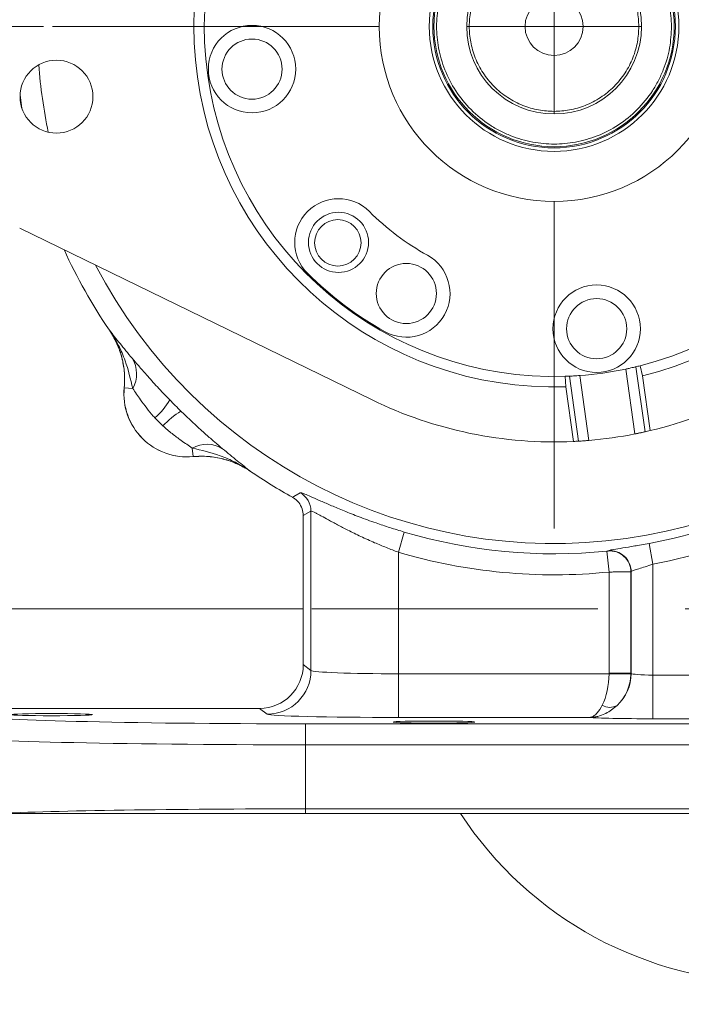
# Model space of a CAD drawing. Header units: inches. Extents: x 0.3 to 33.9, y 0.2 to 21.6.
# Tile 3 of 25: x 4 to 7.8, y 4.9 to 10.5. Entities that reach past the tile are written whole.
import ezdxf

# ---------------------------------------------------------------- set-up
doc = ezdxf.new("R2010")
doc.units = ezdxf.units.IN
doc.header["$MEASUREMENT"] = 0
doc.layers.add('SLD-0', color=7, linetype='Continuous', lineweight=15)
doc.styles.add('SLDTEXTSTYLE0', font='TXT', dxfattribs={"width": 0.75})
doc.dimstyles.new('SLDDIMSTYLE0', dxfattribs={"dimtxt": 0.25, "dimasz": 0.13, "dimexe": 0, "dimexo": 0.0625, "dimgap": 0.0625, "dimtad": 0, "dimtih": 1, "dimtoh": 1, "dimrnd": 1e-09, "dimzin": 12, "dimdsep": 46, "dimtxsty": 'SLDTEXTSTYLE0', "dimsah": 1, "dimcen": 0.09, "dimadec": 0, "dimazin": 3, "dimtfac": 1, "dimtofl": 0, "dimtmove": 0, "dimatfit": 3, "dimfxl": 1, "dimfrac": 2, "dimtolj": 1, "dimtzin": 12, "dimarcsym": 0})
doc.dimstyles.new('SLDDIMSTYLE1', dxfattribs={"dimtxt": 0.25, "dimasz": 0.13, "dimexe": 0, "dimexo": 0.0625, "dimgap": 0.0625, "dimtad": 0, "dimtih": 1, "dimtoh": 1, "dimrnd": 1e-09, "dimzin": 12, "dimdsep": 46, "dimtxsty": 'SLDTEXTSTYLE0', "dimsah": 1, "dimcen": 0.09, "dimadec": 0, "dimazin": 3, "dimtfac": 1, "dimtmove": 0, "dimatfit": 0, "dimfxl": 1, "dimfrac": 2, "dimtolj": 1, "dimtzin": 12, "dimarcsym": 0})

# ---------------------------------------------------------------- blocks, each defined once
blk = doc.blocks.new('_D')
at = {"layer": 'SLD-0'}
for p, q in [((3.6553, 10.348), (3.6553, 15.5608)), ((7.097, 13.3717), (7.097, 15.5608)), ((3.6553, 15.4358), (4.7575, 15.4358)), ((4.897, 15.4726), (4.8463, 15.4726)), ((4.8463, 15.4726), (4.8463, 15.0757)), ((5.8552, 15.4726), (5.906, 15.4726)), ((5.906, 15.4726), (5.906, 15.0757)), ((7.097, 15.4358), (5.9948, 15.4358)), ((4.8463, 15.0757), (4.897, 15.0757)), ((5.906, 15.0757), (5.8552, 15.0757))]:
    blk.add_line(p, q, dxfattribs=at)
for points in [[(3.6553, 15.4358), (3.7853, 15.4158), (3.7853, 15.4558)], [(7.097, 15.4358), (6.967, 15.4558), (6.967, 15.4158)]]:
    blk.add_solid(points, dxfattribs=at)
at = {"layer": 'SLD-0', "char_height": 0.25, "attachment_point": 1, "style": 'SLDTEXTSTYLE0'}
for s, insert in [('3.44', (4.9513, 15.8457, 0.0039)), ('87.42', (4.9605, 15.398, 0.0039))]:
    blk.add_mtext(s, dxfattribs=dict(at, insert=insert))
blk = doc.blocks.new('_D_3')
at = {"layer": 'SLD-0'}
for p, q in [((7.097, 13.3717), (7.097, 15.7038)), ((8.347, 9.807), (8.347, 15.7038)), ((7.2429, 15.6156), (7.1921, 15.6156)), ((7.1921, 15.6156), (7.1921, 15.2188)), ((8.2011, 15.6156), (8.2519, 15.6156)), ((8.2519, 15.6156), (8.2519, 15.2188)), ((7.097, 15.5788), (6.847, 15.5788)), ((8.347, 15.5788), (8.597, 15.5788)), ((7.1921, 15.2188), (7.2429, 15.2188)), ((8.2519, 15.2188), (8.2011, 15.2188))]:
    blk.add_line(p, q, dxfattribs=at)
for points in [[(7.097, 15.5788), (6.967, 15.5988), (6.967, 15.5588)], [(8.347, 15.5788), (8.477, 15.5588), (8.477, 15.5988)]]:
    blk.add_solid(points, dxfattribs=at)
at = {"layer": 'SLD-0', "char_height": 0.25, "attachment_point": 1, "style": 'SLDTEXTSTYLE0'}
for s, insert in [('1.25', (7.2972, 15.9887, -2.3339)), ('31.75', (7.3064, 15.541, -2.3339))]:
    blk.add_mtext(s, dxfattribs=dict(at, insert=insert))
blk = doc.blocks.new('_D_4')
at = {"layer": 'SLD-0'}
for p, q in [((4.1769, 10.4516), (1.9356, 10.4516)), ((2.0606, 10.4516), (2.0606, 9.1976)), ((1.5815, 8.8236), (1.5307, 8.8236)), ((1.5307, 8.8236), (1.5307, 8.4267)), ((2.5397, 8.8236), (2.5905, 8.8236)), ((2.5905, 8.8236), (2.5905, 8.4267)), ((1.5307, 8.4267), (1.5815, 8.4267)), ((2.5905, 8.4267), (2.5397, 8.4267)), ((2.0606, 7.122), (2.0606, 8.3759)), ((5.662, 7.122), (1.9356, 7.122))]:
    blk.add_line(p, q, dxfattribs=at)
for points in [[(2.0606, 10.4516), (2.0406, 10.3216), (2.0806, 10.3216)], [(2.0606, 7.122), (2.0806, 7.252), (2.0406, 7.252)]]:
    blk.add_solid(points, dxfattribs=at)
at = {"layer": 'SLD-0', "char_height": 0.25, "attachment_point": 1, "style": 'SLDTEXTSTYLE0'}
for s, insert in [('3.33', (1.6357, 9.1966, -2.3339)), ('84.57', (1.6449, 8.749, -2.3339))]:
    blk.add_mtext(s, dxfattribs=dict(at, insert=insert))
blk = doc.blocks.new('_D_5')
at = {"layer": 'SLD-0'}
for p, q in [((2.0606, 7.122), (2.0606, 7.372)), ((5.662, 7.122), (1.9356, 7.122)), ((1.5815, 6.5738), (1.5307, 6.5738)), ((1.5307, 6.5738), (1.5307, 6.1769)), ((2.5397, 6.5738), (2.5905, 6.5738)), ((2.5905, 6.5738), (2.5905, 6.1769)), ((1.5307, 6.1769), (1.5815, 6.1769)), ((2.5905, 6.1769), (2.5397, 6.1769)), ((5.6253, 5.952), (1.9356, 5.952)), ((2.0606, 5.952), (2.0606, 5.702))]:
    blk.add_line(p, q, dxfattribs=at)
for points in [[(2.0606, 7.122), (2.0806, 7.252), (2.0406, 7.252)], [(2.0606, 5.952), (2.0406, 5.822), (2.0806, 5.822)]]:
    blk.add_solid(points, dxfattribs=at)
at = {"layer": 'SLD-0', "char_height": 0.25, "attachment_point": 1, "style": 'SLDTEXTSTYLE0'}
for s, insert in [('1.17', (1.6357, 6.9468, -2.3339)), ('29.72', (1.6449, 6.4992, -2.3339))]:
    blk.add_mtext(s, dxfattribs=dict(at, insert=insert))
blk = doc.blocks.new('SW_CENTERMARKSYMBOL_0')
at = {"layer": 'SLD-0', "color": 0}
for p, q in [((0, 0), (0, 0.5)), ((-1, 0), (-2.8701, 0)), ((0, 0), (-0.5, 0)), ((0, 0), (0, -0.5)), ((0, 0), (0.5, 0)), ((0, -1), (0, -2.8701))]:
    blk.add_line(p, q, dxfattribs=at)
blk = doc.blocks.new('SW_CENTERMARKSYMBOL_1')
at = {"layer": 'SLD-0', "color": 0}
for p, q in [((0, 1), (0, 2.635)), ((0, 0), (0, 0.5)), ((-1, 0), (-2.635, 0)), ((0, 0), (-0.5, 0)), ((0, 0), (0, -0.5)), ((0, 0), (0.5, 0)), ((1, 0), (2.635, 0)), ((0, -1), (0, -2.635))]:
    blk.add_line(p, q, dxfattribs=at)

msp = doc.modelspace()

# ---------------------------------------------------------------- linework, layer by layer
at = {"color": 7, "linetype": 'Continuous', "lineweight": 15}
for p, q in [((4.0419, 10.0609), (4.0529, 9.9829)), ((6.0566, 8.3166), (4.0397, 9.2995)), ((4.553, 8.7154), (4.5533, 8.7155)), ((4.553, 8.7154), (4.5587, 8.7067)), ((7.5653, 8.5062), (7.6177, 8.1344)), ((7.5886, 8.5119), (7.6022, 8.4535)), ((7.1637, 8.3917), (7.1605, 8.4516)), ((7.2369, 8.0807), (7.1845, 8.4525)), ((7.2444, 8.456), (7.2967, 8.085)), ((7.5068, 8.493), (7.5591, 8.122)), ((7.6462, 8.141), (7.6022, 8.4535)), ((7.1637, 8.3917), (7.2077, 8.0792)), ((4.638, 8.3861), (4.6377, 8.3861)), ((4.6866, 8.3814), (4.638, 8.3861)), ((7.6153, 8.1338), (7.5591, 8.122)), ((7.2967, 8.085), (7.2369, 8.0807)), ((5.0268, 8.0412), (5.0315, 7.9925)), ((5.0315, 7.9922), (5.0315, 7.9925)), ((5.3609, 7.9076), (5.3482, 7.9154)), ((5.361, 7.9079), (5.3609, 7.9076)), ((5.7063, 7.681), (5.662, 7.6549)), ((5.7063, 6.7699), (5.7063, 7.681)), ((5.662, 7.6549), (5.662, 6.8031)), ((6.2401, 7.5611), (6.206, 7.4461)), ((7.641, 7.4962), (7.6627, 7.3782)), ((6.206, 7.4461), (6.206, 6.751)), ((7.3995, 7.452), (7.4115, 7.3326)), ((7.4043, 7.4526), (7.4056, 7.4541)), ((7.6627, 7.3782), (7.6627, 6.7436)), ((7.4115, 6.7541), (7.4115, 7.3326)), ((7.5378, 7.3348), (7.5365, 7.3333)), ((7.5365, 7.3333), (7.5365, 6.7541)), ((7.5378, 6.7531), (7.5378, 7.3348)), ((5.662, 6.8031), (5.7063, 6.7699)), ((6.206, 6.751), (6.206, 6.501)), ((6.206, 6.751), (7.4115, 6.751)), ((7.4115, 6.7541), (7.5365, 6.7541)), ((7.4115, 6.751), (7.5364, 6.7478)), ((7.5365, 6.7541), (7.5378, 6.7531)), ((7.6627, 6.7436), (7.6627, 6.4937)), ((7.6627, 6.7436), (8.2504, 6.7436)), ((3.7553, 6.5532), (5.4121, 6.5532)), ((5.4564, 6.52), (5.4121, 6.5532)), ((7.3, 6.501), (6.206, 6.501)), ((9.0413, 6.4937), (7.6627, 6.4937)), ((5.6753, 6.3447), (5.6753, 6.4647)), ((5.6753, 6.4647), (11.0287, 6.4647)), ((11.0287, 6.3447), (5.6753, 6.3447)), ((5.6753, 6.3447), (5.6753, 5.9785)), ((5.6753, 5.952), (5.6753, 5.9785)), ((5.6753, 5.9785), (11.0287, 5.9785)), ((11.0287, 5.952), (5.6753, 5.952))]:
    msp.add_line(p, q, dxfattribs=at)
at = {"color": 7, "linetype": 'Continuous', "lineweight": 15, "flags": 128}
msp.add_lwpolyline([(5.6004, 7.7597), (5.6086, 7.7647), (5.6438, 7.7863)], dxfattribs=at)
at = {"color": 7, "linetype": 'Continuous', "lineweight": 15}
for centre, radius in [((7.097, 10.4516), 1.0005), ((7.097, 10.4516), 0.7138), ((7.097, 10.4516), 0.6938), ((7.097, 10.4516), 0.687), ((7.097, 10.4516), 0.5), ((7.097, 10.4516), 0.166), ((5.3691, 10.2081), 0.25), ((5.3691, 10.2081), 0.172), ((4.2501, 10.0505), 0.2085), ((5.8636, 9.2173), 0.172), ((5.86, 9.2146), 0.133), ((6.2516, 8.9251), 0.172), ((7.3405, 8.7237), 0.25), ((7.3405, 8.7237), 0.172)]:
    msp.add_circle(centre, radius, dxfattribs=at)
for centre, radius, start, end in [((7.097, 10.4516), 2.061, 284.1872, 91.8534), ((7.097, 10.4516), 2.061, 104.1872, 271.8534), ((7.097, 10.4516), 2.001, 284.2216, 91.819), ((7.097, 10.4516), 2.001, 104.2216, 271.819), ((5.8636, 9.2173), 0.25, 45.0203, 225.0203), ((7.097, 10.4516), 1.495, 225.0203, 241.0203), ((7.097, 10.4516), 3.08, 204.4719, 214.3113), ((6.2516, 8.9251), 0.25, 241.0203, 61.0203), ((7.097, 10.4516), 1.995, 225.0203, 241.0203), ((7.097, 10.4516), 2.375, 283.3693, 312.0219), ((4.5362, 8.4651), 0.1722, 330.903, 31.454), ((7.097, 10.4516), 2.001, 283.5348, 284.2216), ((7.097, 10.4516), 2.001, 271.819, 272.5058), ((7.097, 10.4516), 2.001, 274.223, 281.8176), ((4.997, 8.3516), 0.361, 174.5222, 275.4778), ((4.997, 8.3516), 0.3607, 174.5149, 275.4851), ((4.5264, 8.5355), 0.4311, 311.7477, 329.5006), ((7.097, 10.4516), 2.375, 244.0187, 272.6713), ((5.181, 7.881), 0.4311, 120.4994, 138.2523), ((7.097, 10.4516), 2.375, 274.8217, 281.2189), ((7.097, 10.4516), 2.375, 282.6643, 283.3693), ((5.1106, 7.8908), 0.1722, 58.546, 119.097), ((7.097, 10.4516), 2.375, 272.6713, 273.3763), ((7.097, 10.4516), 3.0051, 280.4296, 308.475), ((7.097, 10.4516), 3.125, 280.4296, 308.475), ((7.097, 10.4516), 3.08, 235.6887, 240.9269), ((5.5862, 7.6809), 0.1201, 0.0442, 61.3542), ((7.097, 10.4516), 3.0148, 253.4863, 275.7582), ((7.097, 10.4516), 3.1348, 253.4863, 275.7582), ((7.4164, 7.3331), 0.1201, 0.093, 95.7573), ((7.4177, 7.3346), 0.1201, 0.093, 95.7847), ((5.4561, 6.7701), 0.2501, 270.0689, 359.9464), ((7.2876, 6.7534), 0.2502, 312.8162, 359.9424), ((7.2865, 6.7542), 0.25, 358.5262, 359.9738), ((7.417, 6.6389), 0.0801, 236.5793, 300.5245), ((8.347, 7.122), 2.135, 213.2306, 326.7694)]:
    msp.add_arc(centre, radius, start, end, dxfattribs=at)
at = {"color": 8, "linetype": 'Continuous', "lineweight": 15}
for start, end in [(184.2443, 191.7963), (207.4776, 348.563)]:
    msp.add_arc((7.097, 10.4516), 2.9561, start, end, dxfattribs=at)
at = {"color": 7, "linetype": 'Continuous', "lineweight": 15}
for centre, major_axis, ratio, start_param, end_param in [((5.4119, 6.8033), (0.2002, -0.1501), 0.999049, 5.356262, 6.926144), ((6.206, 6.7706), (0.5, 0), 0.039279, 3.176499, 4.712389), ((7.2908, 6.751), (0.0041, 0.25), 0.482584, 3.922427, 4.720341), ((7.2865, 6.7542), (-0.1001, 0.0751), 0.999049, 3.759285, 3.784552), ((7.2908, 6.751), (0.0815, 0.2369), 0.978221, 4.226504, 5.024418), ((7.6627, 6.7534), (0.125, 0), 0.078558, 3.176499, 4.712389), ((5.6753, 6.5139), (1.88, 0), 0.026186, 3.167773, 4.712389), ((6.206, 6.5207), (0.75, 0), 0.026186, 3.176499, 4.712389), ((7.6627, 6.5035), (0.375, 0), 0.026186, 3.397717, 4.712389), ((5.6753, 6.3939), (2, 0), 0.024615, 3.167773, 4.712389), ((5.6753, 5.9293), (2, 0), 0.024615, 1.570796, 2.661649)]:
    msp.add_ellipse(centre, major_axis=major_axis, ratio=ratio, start_param=start_param, end_param=end_param, dxfattribs=at)
for centre in [(4.222, 6.5172), (6.41, 6.4747)]:
    msp.add_ellipse(centre, major_axis=(0.2344, 0), ratio=0.026186, dxfattribs=at)
for points, knots in [([(7.769, 10.4516), (7.7668, 10.4926), (7.7624, 10.577), (7.725, 10.7023), (7.663, 10.8227), (7.5756, 10.9302), (7.4857, 11.0031), (7.4067, 11.0493), (7.3259, 11.0861), (7.2224, 11.1159), (7.097, 11.1274), (6.9716, 11.1159), (6.8464, 11.0798), (6.7259, 11.0174), (6.6185, 10.9302), (6.5455, 10.8403), (6.4993, 10.7612), (6.4625, 10.6805), (6.4328, 10.577), (6.4213, 10.4516), (6.4328, 10.3262), (6.4688, 10.2009), (6.5312, 10.0805), (6.6184, 9.973), (6.7083, 9.9), (6.7874, 9.8539), (6.8681, 9.8171), (6.9716, 9.7873), (7.097, 9.7758), (7.2224, 9.7873), (7.3477, 9.8233), (7.4681, 9.8857), (7.5756, 9.973), (7.6486, 10.0629), (7.6948, 10.1419), (7.7314, 10.2227), (7.7624, 10.3262), (7.7669, 10.4106), (7.769, 10.4516)], [0, 0, 0, 0, 0.029124, 0.059993, 0.092145, 0.124979, 0.157814, 0.173908, 0.190007, 0.220876, 0.25, 0.279124, 0.309993, 0.342145, 0.374979, 0.407814, 0.423908, 0.440007, 0.470876, 0.5, 0.529124, 0.559993, 0.592145, 0.624979, 0.657814, 0.673908, 0.690007, 0.720876, 0.75, 0.779124, 0.809993, 0.842145, 0.874979, 0.907814, 0.923908, 0.940007, 0.970876, 1, 1, 1, 1]), ([(7.582, 10.4516), (7.5805, 10.4812), (7.5772, 10.5421), (7.5502, 10.6325), (7.5055, 10.7194), (7.4424, 10.797), (7.3649, 10.86), (7.2779, 10.905), (7.1875, 10.931), (7.097, 10.9393), (7.0065, 10.931), (6.9161, 10.905), (6.8292, 10.86), (6.7516, 10.797), (6.6886, 10.7194), (6.6436, 10.6325), (6.6176, 10.5421), (6.6093, 10.4516), (6.6176, 10.3611), (6.6436, 10.2707), (6.6886, 10.1838), (6.7516, 10.1062), (6.8292, 10.0432), (6.9161, 9.9982), (7.0065, 9.9722), (7.097, 9.9639), (7.1875, 9.9722), (7.2779, 9.9982), (7.3649, 10.0432), (7.4424, 10.1062), (7.5055, 10.1838), (7.5502, 10.2707), (7.5772, 10.3611), (7.5805, 10.422), (7.582, 10.4516)], [0, 0, 0, 0, 0.029129, 0.060003, 0.09216, 0.125, 0.15784, 0.189997, 0.220871, 0.25, 0.279129, 0.310003, 0.34216, 0.375, 0.40784, 0.439997, 0.470871, 0.5, 0.529129, 0.560003, 0.59216, 0.625, 0.65784, 0.689997, 0.720871, 0.75, 0.779129, 0.810003, 0.84216, 0.875, 0.90784, 0.939997, 0.970871, 1, 1, 1, 1]), ([(4.5533, 8.7155), (4.5534, 8.7154), (4.563, 8.7028), (4.5825, 8.6778), (4.6227, 8.6273), (4.659, 8.5838), (4.6831, 8.555)], [0, 0, 0, 0, 0.002547, 0.254971, 0.506602, 1, 1, 1, 1]), ([(4.6866, 8.3814), (4.674, 8.435), (4.654, 8.5193), (4.6065, 8.6309), (4.5729, 8.6876), (4.5535, 8.7153), (4.5533, 8.7155)], [0, 0, 0, 0, 0.458943, 0.721865, 0.99767, 1, 1, 1, 1]), ([(4.638, 8.3861), (4.6393, 8.4143), (4.642, 8.4716), (4.6272, 8.5568), (4.5993, 8.6402), (4.5688, 8.6902), (4.5533, 8.7155)], [0, 0, 0, 0, 0.243914, 0.495196, 0.743693, 1, 1, 1, 1]), ([(4.57, 8.6876), (4.5821, 8.6654), (4.6079, 8.6181), (4.63, 8.5418), (4.6416, 8.4629), (4.639, 8.4119), (4.6377, 8.3861)], [0, 0, 0, 0, 0.241066, 0.513053, 0.753661, 1, 1, 1, 1]), ([(4.6831, 8.555), (4.6951, 8.5408), (4.7196, 8.5119), (4.7681, 8.4561), (4.8274, 8.3902), (4.8741, 8.3415), (4.8979, 8.3167)], [0, 0, 0, 0, 0.21336, 0.43352, 0.711269, 1, 1, 1, 1]), ([(7.5068, 8.493), (7.5135, 8.4944), (7.5267, 8.4972), (7.5443, 8.5012), (7.5576, 8.5043), (7.5638, 8.5058), (7.565, 8.5061), (7.5653, 8.5062)], [0, 0, 0, 0, 0.228055, 0.456107, 0.684156, 0.911593, 1, 1, 1, 1]), ([(7.1845, 8.4525), (7.1858, 8.4526), (7.1883, 8.4527), (7.2001, 8.4532), (7.2164, 8.4541), (7.2322, 8.4551), (7.2417, 8.4558), (7.2444, 8.456)], [0, 0, 0, 0, 0.226402, 0.45278, 0.679787, 0.907621, 1, 1, 1, 1]), ([(4.8135, 8.2139), (4.8104, 8.2173), (4.7938, 8.2356), (4.7655, 8.2703), (4.7246, 8.3261), (4.7008, 8.3608), (4.6866, 8.3814)], [0, 0, 0, 0, 0.0616032, 0.3284686, 0.6011933, 1, 1, 1, 1]), ([(4.9622, 8.2525), (4.9668, 8.2479), (4.993, 8.2224), (5.0418, 8.1765), (5.1024, 8.122), (5.1568, 8.0746), (5.1857, 8.0501), (5.2004, 8.0376)], [0, 0, 0, 0, 0.054789, 0.306864, 0.566571, 0.779999, 1, 1, 1, 1]), ([(5.0268, 8.0412), (5.0062, 8.0554), (4.9703, 8.0801), (4.9105, 8.1235), (4.8765, 8.1531), (4.8593, 8.1681)], [0, 0, 0, 0, 0.3988761, 0.6949123, 1, 1, 1, 1]), ([(7.6177, 8.1344), (7.6165, 8.1341), (7.6141, 8.1336), (7.6025, 8.131), (7.5865, 8.1276), (7.571, 8.1244), (7.5618, 8.1225), (7.5591, 8.122)], [0, 0, 0, 0, 0.226671, 0.453324, 0.680425, 0.908112, 1, 1, 1, 1]), ([(7.2967, 8.085), (7.2899, 8.0844), (7.2764, 8.0833), (7.2584, 8.0821), (7.2448, 8.0812), (7.2384, 8.0808), (7.2372, 8.0807), (7.2369, 8.0807)], [0, 0, 0, 0, 0.227843, 0.455685, 0.683524, 0.910929, 1, 1, 1, 1]), ([(5.361, 7.9079), (5.3607, 7.908), (5.333, 7.9274), (5.2763, 7.9611), (5.1648, 8.0086), (5.0804, 8.0285), (5.0268, 8.0412)], [0, 0, 0, 0, 0.00233, 0.278135, 0.541057, 1, 1, 1, 1]), ([(5.361, 7.9079), (5.3596, 7.9088), (5.3353, 7.9252), (5.2845, 7.9534), (5.2043, 7.9813), (5.1187, 7.9965), (5.0609, 7.9939), (5.0315, 7.9925)], [0, 0, 0, 0, 0.014322, 0.253699, 0.500028, 0.74622, 1, 1, 1, 1]), ([(5.3192, 7.9328), (5.3084, 7.9385), (5.2847, 7.9511), (5.246, 7.9665), (5.2043, 7.9793), (5.162, 7.9882), (5.1192, 7.9935), (5.0755, 7.9953), (5.0462, 7.9933), (5.0315, 7.9922)], [0, 0, 0, 0, 0.123096, 0.270144, 0.41834, 0.561024, 0.704757, 0.851805, 1, 1, 1, 1]), ([(5.2004, 8.0376), (5.2292, 8.0136), (5.2728, 7.9772), (5.3232, 7.9371), (5.3483, 7.9176), (5.3608, 7.908), (5.361, 7.9079)], [0, 0, 0, 0, 0.493398, 0.745029, 0.997453, 1, 1, 1, 1]), ([(5.6438, 7.7863), (5.6462, 7.7862), (5.6511, 7.7861), (5.6759, 7.7764), (5.7128, 7.7604), (5.7618, 7.7388), (5.8228, 7.7122), (5.8962, 7.6816), (5.9816, 7.6479), (6.0704, 7.6156), (6.1576, 7.5862), (6.2124, 7.5695), (6.2401, 7.5611)], [0, 0, 0, 0, 0.097599, 0.198003, 0.29472, 0.393859, 0.494954, 0.598464, 0.708711, 0.822013, 0.910178, 1, 1, 1, 1]), ([(5.6004, 7.7597), (5.6022, 7.7586), (5.6156, 7.7509), (5.6374, 7.7312), (5.6581, 7.6953), (5.6607, 7.6683), (5.662, 7.6549)], [0, 0, 0, 0, 0.048482, 0.36561, 0.682807, 1, 1, 1, 1]), ([(6.206, 7.4461), (6.1945, 7.4504), (6.1601, 7.4632), (6.1147, 7.4814), (6.0679, 7.5013), (6.0304, 7.5179), (5.9914, 7.5358), (5.9536, 7.554), (5.9187, 7.5713), (5.887, 7.5875), (5.8582, 7.6026), (5.8311, 7.6171), (5.7989, 7.6345), (5.7714, 7.6497), (5.7491, 7.6618), (5.7348, 7.6694), (5.7195, 7.6772), (5.7093, 7.6815), (5.7071, 7.6811), (5.7063, 7.681)], [0, 0, 0, 0, 0.045292, 0.136411, 0.18228, 0.238489, 0.295038, 0.352649, 0.410626, 0.46135, 0.512338, 0.564187, 0.616351, 0.711612, 0.759887, 0.808828, 0.855928, 0.951166, 1, 1, 1, 1]), ([(7.4056, 7.4541), (7.4091, 7.4554), (7.4161, 7.458), (7.4586, 7.4653), (7.5198, 7.4751), (7.5847, 7.4859), (7.626, 7.4935), (7.641, 7.4962)], [0, 0, 0, 0, 0.221817, 0.441703, 0.659552, 0.876451, 1, 1, 1, 1]), ([(7.3995, 7.452), (7.3998, 7.452), (7.4006, 7.4521), (7.402, 7.4522), (7.4032, 7.4524), (7.4041, 7.4525), (7.4042, 7.4526), (7.4043, 7.4526)], [0, 0, 0, 0, 0.119981, 0.337521, 0.556451, 0.777256, 1, 1, 1, 1]), ([(7.6627, 7.3782), (7.6548, 7.3754), (7.6331, 7.3677), (7.5989, 7.3565), (7.5663, 7.3463), (7.5435, 7.3388), (7.5397, 7.3362), (7.5378, 7.3348)], [0, 0, 0, 0, 0.128629, 0.3514796, 0.5700705, 0.7857478, 1, 1, 1, 1]), ([(7.5365, 7.3333), (7.5359, 7.3333), (7.5347, 7.3333), (7.5286, 7.3332), (7.5193, 7.3332), (7.5071, 7.3331), (7.492, 7.333), (7.4747, 7.3329), (7.4554, 7.3328), (7.4381, 7.3328), (7.4232, 7.3327), (7.4155, 7.3327), (7.4115, 7.3326)], [0, 0, 0, 0, 0.108119, 0.219366, 0.327269, 0.43828, 0.546443, 0.657738, 0.766357, 0.878147, 0.938807, 1, 1, 1, 1]), ([(7.3728, 6.572), (7.3631, 6.5552), (7.3523, 6.5367), (7.3349, 6.5181), (7.3245, 6.5095), (7.3135, 6.5041), (7.3075, 6.5022), (7.3042, 6.5015), (7.3023, 6.5013), (7.3013, 6.5012), (7.3007, 6.5011), (7.3004, 6.5011), (7.3003, 6.5011), (7.3001, 6.5011), (7.3, 6.5011), (7.3, 6.501)], [0, 0, 0, 0, 0.416891, 0.461413, 0.703997, 0.834066, 0.906642, 0.947465, 0.970451, 0.983387, 0.990662, 0.994753, 0.996173, 0.996798, 1, 1, 1, 1]), ([(7.4577, 6.5698), (7.4367, 6.5529), (7.4142, 6.5347), (7.3761, 6.5166), (7.3533, 6.5084), (7.3286, 6.5035), (7.3157, 6.5019), (7.3087, 6.5014), (7.3049, 6.5012), (7.3027, 6.5011), (7.3015, 6.5011), (7.3009, 6.5011), (7.3006, 6.5011), (7.3004, 6.5011), (7.3001, 6.501), (7.3, 6.501)], [0, 0, 0, 0, 0.426251, 0.457293, 0.712383, 0.842296, 0.912355, 0.951016, 0.972553, 0.984602, 0.991356, 0.995145, 0.996106, 0.996742, 1, 1, 1, 1]), ([(5.6753, 5.952), (5.5951, 5.952), (5.4398, 5.952), (5.2124, 5.952), (4.9958, 5.952), (4.7876, 5.952), (4.591, 5.952), (4.408, 5.952), (4.2246, 5.952), (4.0478, 5.952), (3.9501, 5.952), (3.9013, 5.952)], [0, 0, 0, 0, 0.110362, 0.213754, 0.317476, 0.420866, 0.524226, 0.627917, 0.731274, 0.865638, 1, 1, 1, 1])]:
    msp.add_open_spline(points, degree=3, knots=knots, dxfattribs=at)
for points in [[(4.8979, 8.3167), (4.9085, 8.3059), (4.9297, 8.2843), (4.9513, 8.2631), (4.9622, 8.2525)], [(4.8593, 8.1681), (4.8514, 8.1754), (4.8356, 8.1902), (4.8209, 8.206), (4.8135, 8.2139)]]:
    msp.add_open_spline(points, degree=3, dxfattribs=at)

# ---------------------------------------------------------------- block references
at = {"layer": 'SLD-0'}
for name, p in [('SW_CENTERMARKSYMBOL_0', (7.097, 10.4516)), ('SW_CENTERMARKSYMBOL_1', (8.347, 7.122))]:
    msp.add_blockref(name, p, dxfattribs=at)

# ---------------------------------------------------------------- dimensions: what is measured, and where the dimension line sits
for base, p1, dimstyle, picture, middle in [((7.097, 15.5788), (8.347, 9.757), 'SLDDIMSTYLE1', '_D_3', (7.722, 15.5788)), ((7.097, 15.4358), (3.6553, 10.298), 'SLDDIMSTYLE0', '_D', (5.3761, 15.4358))]:
    dim = msp.add_linear_dim(base=base, p1=p1, p2=(7.097, 13.3217), dimstyle=dimstyle, dxfattribs=at)
    dim.commit()
    dim.dimension.update_dxf_attribs({"geometry": picture, "text_midpoint": middle, "dimtype": 160})
for base, p1, p2, dimstyle, picture, middle in [((2.0606, 7.122), (4.2269, 10.4516), (5.712, 7.122), 'SLDDIMSTYLE0', '_D_4', (2.0606, 8.7868)), ((2.0606, 5.952), (5.712, 7.122), (5.6753, 5.952), 'SLDDIMSTYLE1', '_D_5', (2.0606, 6.537))]:
    dim = msp.add_linear_dim(base=base, p1=p1, p2=p2, angle=90, dimstyle=dimstyle, dxfattribs=at)
    dim.commit()
    dim.dimension.update_dxf_attribs({"geometry": picture, "text_midpoint": middle, "dimtype": 160})

doc.saveas('drawing.dxf')
